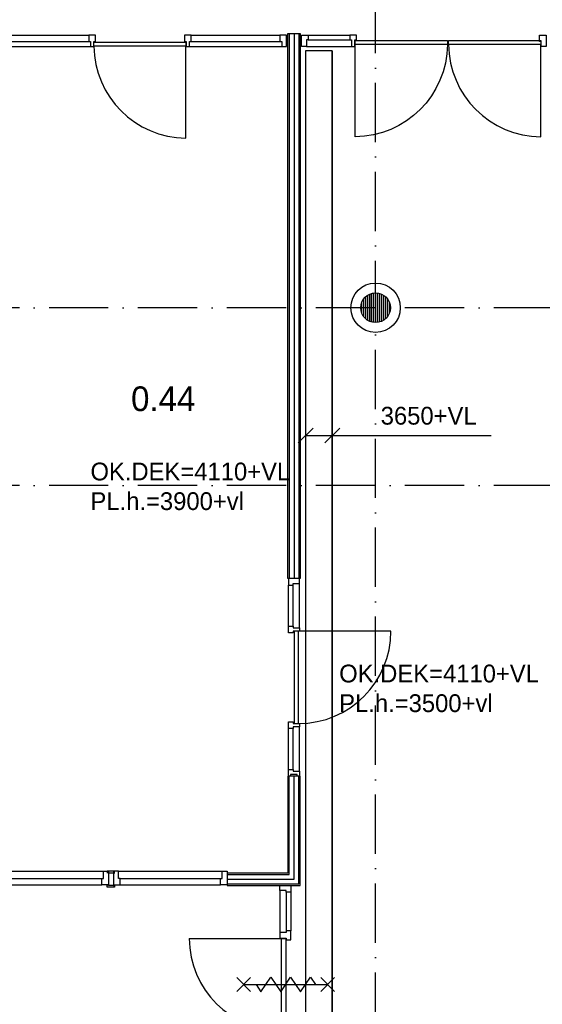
# Model space of a CAD drawing. Header units: millimetres. Extents: x -6587 to 170951, y 244 to 951952.
# Tile 94 of 102: x 112624 to 117910, y 914779 to 924742. Entities that reach past the tile are written whole.
import ezdxf
from ezdxf.enums import TextEntityAlignment as Align

# ---------------------------------------------------------------- set-up
doc = ezdxf.new("R2010")
doc.units = ezdxf.units.MM
doc.header["$LTSCALE"] = 100
doc.linetypes.add('DASHDOT', pattern=[9, 6, -1.5, 0, -1.5])
doc.layers.get('0').update_dxf_attribs({"linetype": 'CONTINUOUS'})
for name, color, linetype in [('AL$7----_STRAMIEN', 1, 'DASHDOT'), ('BOUW', 8, 'CONTINUOUS'), ('KABELGOOT', 8, 'CONTINUOUS')]:
    doc.layers.add(name, color=color, linetype=linetype)
doc.styles.add('BURO-018', font='BUROFONT.shx', dxfattribs={"height": 180})
doc.styles.add('BURO-025', font='BUROFONT.shx', dxfattribs={"height": 250})

# ---------------------------------------------------------------- blocks, each defined once
blk = doc.blocks.new('BU11467H01')
at = {"linetype": 'Continuous'}
blk.add_lwpolyline([(0, 114), (67, 114), (67, 67), (50, 67), (50, 0), (0, 0)], close=True, dxfattribs=at)
blk = doc.blocks.new('BU11467H02')
at = {"linetype": 'Continuous'}
blk.add_lwpolyline([(33.5, 114), (-33.5, 114), (-33.5, 67), (-16.5, 67), (-16.5, 0), (16.5, 0), (16.5, 67), (33.5, 67)], close=True, dxfattribs=at)

msp = doc.modelspace()

# ---------------------------------------------------------------- hatches: boundary and pattern name
at = {"layer": 'BOUW'}
h = msp.add_hatch(dxfattribs=at)
h.set_pattern_fill('GEWPBET', color=256, scale=100, angle=90, style=0)
h.set_pattern_definition([(90, (116223.774, 921827.546), (-20, 1e-15), [])])
edge = h.paths.add_edge_path()
edge.add_arc((116223.8, 921827.5), 150, 0, 360)

# ---------------------------------------------------------------- linework, layer by layer
at = {"layer": 'AL$7----_STRAMIEN', "color": 1}
for p, q in [((116223.6, 911801.7), (116223.6, 949017.7)), ((144123.6, 921827.5), (54329.2, 921827.5)), ((144123.6, 921827.5), (116734.3, 921827.5)), ((144123.6, 920027.5), (54329.2, 920027.5))]:
    msp.add_line(p, q, dxfattribs=at)
at = {"layer": 'BOUW'}
for p, q in [((112422.6, 924584.7), (113322.6, 924584.7)), ((113322.6, 924584.7), (113322.6, 924521.7)), ((113389.6, 924584.7), (113322.6, 924584.7)), ((113389.6, 924521.7), (113389.6, 924584.7)), ((114289.6, 924584.7), (114289.6, 924521.7)), ((114356.6, 924584.7), (114289.6, 924584.7)), ((114356.6, 924521.7), (114356.6, 924584.7)), ((114356.6, 924584.7), (115256.6, 924584.7)), ((115540.6, 924584.7), (115963.6, 924584.7)), ((115540.6, 924537.7), (115963.6, 924537.7)), ((112405.6, 924470.7), (113339.6, 924470.7)), ((112422.6, 924521.7), (113322.6, 924521.7)), ((113322.6, 924521.7), (113339.6, 924521.7)), ((113339.6, 924521.7), (113339.6, 924470.7)), ((113339.6, 924470.7), (113372.6, 924470.7)), ((113372.6, 924521.7), (113389.6, 924521.7)), ((113372.6, 924470.7), (113372.6, 924521.7)), ((113374.6, 924515.7), (114304.6, 924515.7)), ((113374.6, 924474.7), (113374.6, 924515.7)), ((114304.6, 924474.7), (113374.6, 924474.7)), ((114289.6, 924521.7), (114306.6, 924521.7)), ((114304.6, 924515.7), (114304.6, 924474.7)), ((114304.6, 923544.7), (114304.6, 924474.7)), ((114306.6, 924521.7), (114306.6, 924470.7)), ((114306.6, 924470.7), (114339.6, 924470.7)), ((114339.6, 924521.7), (114356.6, 924521.7)), ((114339.6, 924470.7), (114339.6, 924521.7)), ((114339.6, 924470.7), (115273.6, 924470.7)), ((114356.6, 924521.7), (115256.6, 924521.7)), ((115523.6, 924470.7), (115981.1, 924470.7)), ((115341.4, 918604.4), (115341.4, 919020.7)), ((115388.4, 918604.4), (115388.4, 919020.7)), ((115455.4, 918587.4), (115455.4, 919037.7)), ((115341.4, 917154), (115341.4, 917570.4)), ((115388.4, 917154), (115388.4, 917570.4)), ((115455.4, 917137), (115455.4, 917587.4)), ((114339.4, 915446.2), (115273.4, 915446.2))]:
    msp.add_line(p, q, dxfattribs=at)
for points in [[(115323.6, 924470.7), (115323.6, 924584.7), (115256.6, 924584.7), (115256.6, 924521.7), (115273.6, 924521.7), (115273.6, 924470.7), (115323.6, 924470.7)], [(115351.1, 924602.7), (115351.1, 919088)], [(115398.6, 924602.7), (115398.6, 919088)], [(115446.1, 924602.7), (115446.1, 919088)], [(115473.6, 924470.7), (115473.6, 924584.7), (115540.6, 924584.7), (115540.6, 924537.7), (115523.6, 924537.7), (115523.6, 924470.7), (115473.6, 924470.7)], [(117948.6, 924470.7), (117898.6, 924470.7), (117898.6, 924521.7), (117881.6, 924521.7), (117881.6, 924584.7), (117948.6, 924584.7), (117948.6, 924521.7), (117948.6, 924521.7), (117948.6, 924470.7), (117898.6, 924470.7)], [(115455.4, 919037.9), (115455.4, 919088), (115404.4, 919088), (115404.4, 919087.9), (115341.4, 919087.9), (115341.4, 919020.9), (115388.4, 919020.9), (115388.4, 919037.9), (115455.4, 919037.9), (115455.4, 919088)], [(115404.4, 917620.5), (115404.4, 918554.5)], [(116378.4, 918554.5), (115444.4, 918554.5)], [(115444.4, 917620.5), (115444.4, 918554.5)], [(114721.6, 916044.9), (115398.6, 916044.9), (115398.6, 917086.9)], [(114721.6, 915997.4), (115446.1, 915997.4), (115446.1, 917086.9)], [(114721.6, 916092.4), (115351.1, 916092.4), (115351.1, 917086.9)], [(115364.4, 917087), (115341.4, 917087), (115341.4, 917154), (115388.4, 917154), (115388.4, 917137), (115455.4, 917137), (115455.4, 917087), (115431.4, 917087), (115431.4, 917104), (115364.4, 917104), (115364.4, 917087), (115341.4, 917087)], [(112421.5, 916126.7), (113471.5, 916126.7)], [(113521.5, 916126.7), (113521.5, 915987.7), (113454.5, 915987.7), (113454.5, 916050.7), (113471.5, 916050.7), (113471.5, 916126.7), (113521.5, 916126.7)], [(113571.6, 916107.2), (113584.1, 916107.2), (113584.1, 916125.2), (113521.5, 916125.2), (113509, 916125.2), (113509, 916107.2)], [(113571.6, 916101.7), (113571.6, 916107.2), (113521.5, 916107.2), (113521.5, 916101.7)], [(113571.6, 916126.7), (113571.6, 915987.7), (113638.6, 915987.7), (113638.6, 916050.7), (113621.6, 916050.7), (113621.6, 916126.7), (113571.6, 916126.7)], [(113621.6, 916126.7), (114671.6, 916126.7)], [(114721.6, 916126.7), (114721.6, 915987.7), (114654.6, 915987.7), (114654.6, 916050.7), (114671.6, 916050.7), (114671.6, 916126.7), (114721.6, 916126.7)], [(112438.5, 916050.7), (113454.5, 916050.7)], [(112438.5, 915987.7), (113454.5, 915987.7)], [(113571.6, 915982.2), (113584.1, 915982.2), (113584.1, 915964.2), (113521.5, 915964.2), (113509, 915964.2), (113509, 915982.2)], [(113571.6, 915987.7), (113571.6, 915982.2), (113521.5, 915982.2), (113521.5, 915987.7)], [(113638.6, 916050.7), (114654.6, 916050.7)], [(113638.6, 915987.7), (114654.6, 915987.7)], [(115253.4, 915930.7), (115253.4, 915504.2)], [(115320.4, 915913.7), (115320.4, 915521.2)], [(115367.4, 915913.7), (115367.4, 915521.2)], [(114819.4, 915048.9), (114959.4, 914908.9)], [(114819.4, 914908.9), (114959.4, 915048.9)], [(114889.4, 914978.9), (115739.4, 914978.9)], [(115014.4, 914978.9), (115064.4, 914903.9), (115164.4, 915053.9), (115214.4, 914978.9)], [(115214.4, 914978.9), (115264.4, 914903.9), (115364.4, 915053.9), (115414.4, 914978.9)], [(115414.4, 914978.9), (115464.4, 914903.9), (115564.4, 915053.9), (115614.4, 914978.9)], [(115669.4, 915048.9), (115809.4, 914908.9)], [(115669.4, 914908.9), (115809.4, 915048.9)]]:
    msp.add_lwpolyline(points, dxfattribs=at)
for points in [[(115461.1, 924602.7), (115461.1, 919088), (115336.1, 919088), (115336.1, 924602.7)], [(116015.6, 924490.7), (116015.6, 924531.7), (116950.1, 924531.7), (116950.1, 924490.7)], [(116962.1, 924490.7), (116962.1, 924531.7), (117896.6, 924531.7), (117896.6, 924490.7)], [(114721.6, 915982.4), (115461.1, 915982.4), (115461.1, 917086.9), (115336.1, 917086.9), (115336.1, 916107.4), (114721.6, 916107.4)], [(115367.4, 915431.2), (115367.4, 915521.2), (115320.4, 915521.2), (115320.4, 915504.2), (115253.4, 915504.2), (115253.4, 915448.2), (115320.4, 915448.2), (115320.4, 915431.2)], [(115273.4, 915446.2), (115314.4, 915446.2), (115314.4, 914511.7), (115273.4, 914511.7)]]:
    msp.add_lwpolyline(points, close=True, dxfattribs=at)
for points in [[(116950.1, 924490.7, -0.408724), (116015.6, 923556.2), (116015.6, 924490.7)], [(116962.1, 924490.7, 0.408724), (117896.6, 923556.2), (117896.6, 924490.7)]]:
    msp.add_lwpolyline(points, format="xyb", dxfattribs=at)
for radius in [250, 150]:
    msp.add_circle((116223.8, 921827.5), radius, dxfattribs=at)
for centre, radius, start, end in [((114313.4, 924483.5), 938.9, 180.53799, 269.46201), ((115444.4, 918554.5), 934, 270, 0), ((115273.4, 915446.2), 934, 180, 270)]:
    msp.add_arc(centre, radius, start, end, dxfattribs=at)
at = {"layer": 'KABELGOOT', "color": 8}
for p, q in [((115515.6, 924426.2, 3650), (115515.6, 913929.1, 3650)), ((115515.6, 924426.2, 3710), (115515.6, 913929.1, 3710)), ((115785.6, 924426.2, 3650), (115515.6, 924426.2, 3650)), ((115515.6, 924426.2, 3650), (115515.6, 924366.2, 3650)), ((115785.6, 913929.1, 3710), (115785.6, 924426.2, 3710)), ((115785.6, 924426.2, 3650), (115785.6, 913929.1, 3650)), ((115785.6, 924366.2, 3650), (115785.6, 924426.2, 3650)), ((115440.7, 920459.2), (115590.7, 920609.2)), ((115710.7, 920459.2), (115860.7, 920609.2)), ((115515.7, 920534.2), (116017.7, 920534.2)), ((116017.7, 920534.2), (117392.7, 920534.2))]:
    msp.add_line(p, q, dxfattribs=at)

# ---------------------------------------------------------------- block references
at = {"layer": 'BOUW'}
msp.add_blockref('BU11467H02', (115997.1, 924470.7), dxfattribs=at)
at = {"layer": 'BOUW', "xscale": -1, "rotation": 90}
for p in [(115455.4, 918570.9), (115455.4, 917603.9)]:
    msp.add_blockref('BU11467H02', p, dxfattribs=at)
at = {"layer": 'BOUW', "rotation": 270}
msp.add_blockref('BU11467H01', (115253.4, 915980.7), dxfattribs=at)

# ---------------------------------------------------------------- texts
at = {"layer": 'BOUW', "style": 'BURO-025'}
msp.add_text('0.44', height=250, dxfattribs=at).set_placement((113750.4, 920781.5))
at = {"layer": 'BOUW', "color": 1, "style": 'BURO-018'}
for s, p in [('OK.DEK=4110+VL', (113339.5, 920080.5)), ('PL.h.=3900+vl', (113339.5, 919780.5)), ('OK.DEK=4110+VL', (115855.4, 918036.2)), ('PL.h.=3500+vl ', (115855.4, 917736.2))]:
    msp.add_text(s, height=180, dxfattribs=at).set_placement(p)
at = {"layer": 'KABELGOOT', "color": 8, "style": 'BURO-018'}
msp.add_text('3650+VL', height=180, dxfattribs=at).set_placement((116760.7, 920734.8), align=Align.MIDDLE)

doc.saveas('drawing.dxf')
